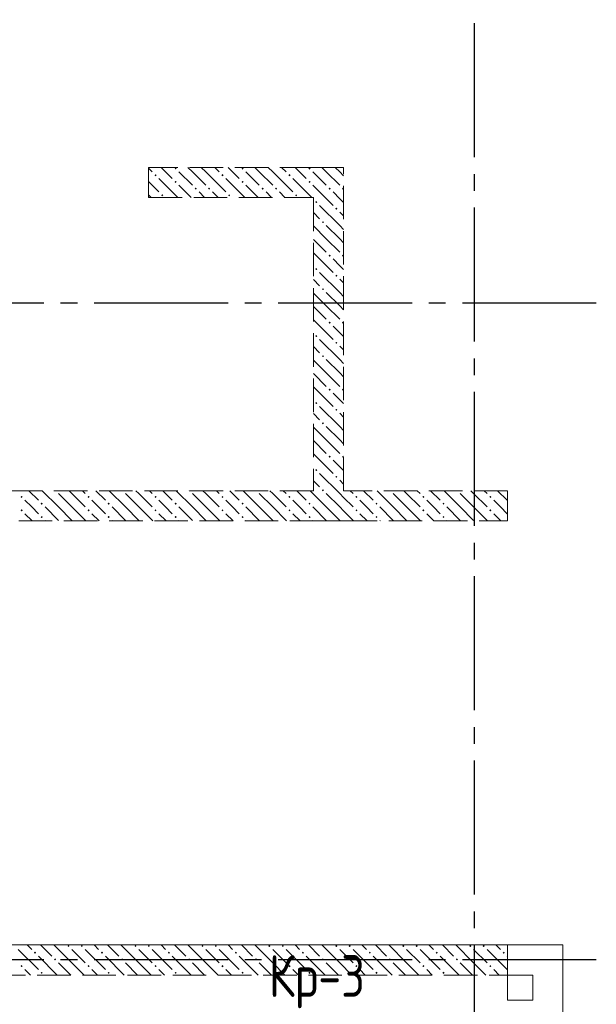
# Model space of a CAD drawing. Header units: millimetres. Extents: x 0 to 43617, y 0 to 59400.
# Tile 24 of 26: x 19109 to 22554, y 42065 to 47941. Entities that reach past the tile are written whole.
import ezdxf

# ---------------------------------------------------------------- set-up
doc = ezdxf.new("R2010")
doc.units = ezdxf.units.MM
doc.linetypes.add('______2', pattern=[270, 200, -70])
doc.linetypes.add('______5', pattern=[1100, 800, -100, 100, -100])
for name, color, linetype, lineweight in [('Standard', 7, 'Continuous', 25), ('ЖБ Перекрытие верхний уровень', 7, 'Continuous', 35), ('ЖБ Стена верхний уровень', 7, 'Continuous', 35), ('Оси', 40, '______5', 18)]:
    doc.layers.add(name, color=color, linetype=linetype, lineweight=lineweight)
doc.styles.add('GOST 2.304-81', font='txt')

msp = doc.modelspace()

# ---------------------------------------------------------------- hatches: boundary and pattern name
at = {"layer": 'ЖБ Стена верхний уровень', "linetype": 'Continuous', "lineweight": 18, "transparency": 33554687}
for points in [[(19914.5, 47013.1), (19921, 47019.6), (19927.4, 47013.1), (19921, 47006.6)], [(20034.5, 47053.1), (20040.9, 47059.6), (20047.4, 47053.1), (20040.9, 47046.6)], [(20314.5, 47013.1), (20321, 47019.6), (20327.4, 47013.1), (20321, 47006.6)], [(20434.5, 47053.1), (20440.9, 47059.6), (20447.4, 47053.1), (20440.9, 47046.6)], [(20714.5, 47013.1), (20721, 47019.6), (20727.4, 47013.1), (20721, 47006.6)], [(20834.5, 47053.1), (20840.9, 47059.6), (20847.4, 47053.1), (20840.9, 47046.6)], [(20034.5, 46973.1), (20040.9, 46979.6), (20047.4, 46973.1), (20040.9, 46966.6)], [(20434.5, 46973.1), (20440.9, 46979.6), (20447.4, 46973.1), (20440.9, 46966.6)], [(20834.5, 46973.1), (20840.9, 46979.6), (20847.4, 46973.1), (20840.9, 46966.6)], [(19954.4, 46893.1), (19960.9, 46899.6), (19967.4, 46893.1), (19960.9, 46886.6)], [(20154.4, 46933.1), (20160.9, 46939.6), (20167.4, 46933.1), (20160.9, 46926.6)], [(20234.5, 46933.1), (20240.9, 46939.6), (20247.4, 46933.1), (20240.9, 46926.6)], [(20354.4, 46893.1), (20360.9, 46899.6), (20367.4, 46893.1), (20360.9, 46886.6)], [(20554.4, 46933.1), (20560.9, 46939.6), (20567.4, 46933.1), (20560.9, 46926.6)], [(20634.5, 46933.1), (20640.9, 46939.6), (20647.4, 46933.1), (20640.9, 46926.6)], [(20754.4, 46893.1), (20760.9, 46899.6), (20767.4, 46893.1), (20760.9, 46886.6)], [(20954.4, 46933.1), (20960.9, 46939.6), (20967.4, 46933.1), (20960.9, 46926.6)], [(21034.5, 46933.1), (21040.9, 46939.6), (21044, 46936.6), (21044, 46929.7), (21040.9, 46926.6)], [(20874.5, 46853.1), (20881, 46859.6), (20887.5, 46853.1), (20881, 46846.6)], [(20994.5, 46813.1), (21001, 46819.6), (21007.5, 46813.1), (21001, 46806.6)], [(20914.5, 46733.1), (20921, 46739.6), (20927.4, 46733.1), (20921, 46726.6)], [(20954.4, 46533.1), (20960.9, 46539.6), (20967.4, 46533.1), (20960.9, 46526.6)], [(21034.5, 46533.1), (21040.9, 46539.6), (21044, 46536.6), (21044, 46529.7), (21040.9, 46526.6)], [(20874.5, 46453.1), (20881, 46459.6), (20887.5, 46453.1), (20881, 46446.6)], [(20994.5, 46413.1), (21001, 46419.6), (21007.5, 46413.1), (21001, 46406.6)], [(20914.5, 46333.1), (20921, 46339.6), (20927.4, 46333.1), (20921, 46326.6)], [(20954.4, 46133.1), (20960.9, 46139.6), (20967.4, 46133.1), (20960.9, 46126.6)], [(21034.5, 46133.1), (21040.9, 46139.6), (21044, 46136.6), (21044, 46129.7), (21040.9, 46126.6)], [(20874.5, 46053.1), (20881, 46059.6), (20887.5, 46053.1), (20881, 46046.6)], [(20994.5, 46013.1), (21001, 46019.6), (21007.5, 46013.1), (21001, 46006.6)], [(20914.5, 45933.1), (20921, 45939.6), (20927.4, 45933.1), (20921, 45926.6)], [(20954.4, 45733.1), (20960.9, 45739.6), (20967.4, 45733.1), (20960.9, 45726.6)], [(21034.5, 45733.1), (21040.9, 45739.6), (21044, 45736.6), (21044, 45729.7), (21040.9, 45726.6)], [(20874.5, 45653.1), (20881, 45659.6), (20887.5, 45653.1), (20881, 45646.6)], [(20994.5, 45613.1), (21001, 45619.6), (21007.5, 45613.1), (21001, 45606.6)], [(20914.5, 45533.1), (20921, 45539.6), (20927.4, 45533.1), (20921, 45526.6)], [(20954.4, 45333.1), (20960.9, 45339.6), (20967.4, 45333.1), (20960.9, 45326.6)], [(21034.5, 45333.1), (21040.9, 45339.6), (21044, 45336.6), (21044, 45329.7), (21040.9, 45326.6)], [(20874.5, 45253.1), (20881, 45259.6), (20887.5, 45253.1), (20881, 45246.6)], [(20994.5, 45213.1), (21001, 45219.6), (21007.5, 45213.1), (21001, 45206.6)], [(19324.3, 45130), (19321, 45126.6), (19317.6, 45130)], [(19724.3, 45130), (19721, 45126.6), (19717.6, 45130)], [(20124.3, 45130), (20121, 45126.6), (20117.6, 45130)], [(20524.3, 45130), (20521, 45126.6), (20517.6, 45130)], [(20914.5, 45133.1), (20921, 45139.6), (20927.4, 45133.1), (20921, 45126.6)], [(21324.3, 45130), (21321, 45126.6), (21317.6, 45130)], [(21724.3, 45130), (21721, 45126.6), (21717.6, 45130)], [(19114.5, 45093.1), (19121, 45099.6), (19127.4, 45093.1), (19121, 45086.6)], [(19514.5, 45093.1), (19521, 45099.6), (19527.4, 45093.1), (19521, 45086.6)], [(19914.5, 45093.1), (19921, 45099.6), (19927.4, 45093.1), (19921, 45086.6)], [(20314.5, 45093.1), (20321, 45099.6), (20327.4, 45093.1), (20321, 45086.6)], [(20714.5, 45093.1), (20721, 45099.6), (20727.4, 45093.1), (20721, 45086.6)], [(21114.5, 45093.1), (21121, 45099.6), (21127.4, 45093.1), (21121, 45086.6)], [(21514.5, 45093.1), (21521, 45099.6), (21527.4, 45093.1), (21521, 45086.6)], [(21914.5, 45093.1), (21921, 45099.6), (21927.4, 45093.1), (21921, 45086.6)], [(19114.5, 45013.1), (19121, 45019.6), (19127.4, 45013.1), (19121, 45006.6)], [(19234.5, 45053.1), (19240.9, 45059.6), (19247.4, 45053.1), (19240.9, 45046.6)], [(19514.5, 45013.1), (19521, 45019.6), (19527.4, 45013.1), (19521, 45006.6)], [(19634.5, 45053.1), (19640.9, 45059.6), (19647.4, 45053.1), (19640.9, 45046.6)], [(19914.5, 45013.1), (19921, 45019.6), (19927.4, 45013.1), (19921, 45006.6)], [(20034.5, 45053.1), (20040.9, 45059.6), (20047.4, 45053.1), (20040.9, 45046.6)], [(20314.5, 45013.1), (20321, 45019.6), (20327.4, 45013.1), (20321, 45006.6)], [(20434.5, 45053.1), (20440.9, 45059.6), (20447.4, 45053.1), (20440.9, 45046.6)], [(20714.5, 45013.1), (20721, 45019.6), (20727.4, 45013.1), (20721, 45006.6)], [(20834.5, 45053.1), (20840.9, 45059.6), (20847.4, 45053.1), (20840.9, 45046.6)], [(21114.5, 45013.1), (21121, 45019.6), (21127.4, 45013.1), (21121, 45006.6)], [(21234.5, 45053.1), (21240.9, 45059.6), (21247.4, 45053.1), (21240.9, 45046.6)], [(21514.5, 45013.1), (21521, 45019.6), (21527.4, 45013.1), (21521, 45006.6)], [(21634.5, 45053.1), (21640.9, 45059.6), (21647.4, 45053.1), (21640.9, 45046.6)], [(21914.5, 45013.1), (21921, 45019.6), (21927.4, 45013.1), (21921, 45006.6)], [(19234.5, 44973.1), (19240.9, 44979.6), (19247.4, 44973.1), (19240.9, 44966.6)], [(19634.5, 44973.1), (19640.9, 44979.6), (19647.4, 44973.1), (19640.9, 44966.6)], [(20034.5, 44973.1), (20040.9, 44979.6), (20047.4, 44973.1), (20040.9, 44966.6)], [(20434.5, 44973.1), (20440.9, 44979.6), (20447.4, 44973.1), (20440.9, 44966.6)], [(20834.5, 44973.1), (20840.9, 44979.6), (20847.4, 44973.1), (20840.9, 44966.6)], [(21234.5, 44973.1), (21240.9, 44979.6), (21247.4, 44973.1), (21240.9, 44966.6)], [(21634.5, 44973.1), (21640.9, 44979.6), (21647.4, 44973.1), (21640.9, 44966.6)], [(19194.5, 42373.1), (19201, 42379.6), (19207.5, 42373.1), (19201, 42366.6)], [(19394.5, 42413.1), (19401, 42419.6), (19407.5, 42413.1), (19401, 42406.6)], [(19474.5, 42413.1), (19481, 42419.6), (19487.5, 42413.1), (19481, 42406.6)], [(19594.5, 42373.1), (19601, 42379.6), (19607.5, 42373.1), (19601, 42366.6)], [(19794.5, 42413.1), (19801, 42419.6), (19807.5, 42413.1), (19801, 42406.6)], [(19874.5, 42413.1), (19881, 42419.6), (19887.5, 42413.1), (19881, 42406.6)], [(19994.5, 42373.1), (20001, 42379.6), (20007.5, 42373.1), (20001, 42366.6)], [(20194.5, 42413.1), (20201, 42419.6), (20207.5, 42413.1), (20201, 42406.6)], [(20274.5, 42413.1), (20281, 42419.6), (20287.5, 42413.1), (20281, 42406.6)], [(20394.5, 42373.1), (20401, 42379.6), (20407.5, 42373.1), (20401, 42366.6)], [(20594.5, 42413.1), (20601, 42419.6), (20607.5, 42413.1), (20601, 42406.6)], [(20674.5, 42413.1), (20681, 42419.6), (20687.5, 42413.1), (20681, 42406.6)], [(20794.5, 42373.1), (20801, 42379.6), (20807.5, 42373.1), (20801, 42366.6)], [(20994.5, 42413.1), (21001, 42419.6), (21007.5, 42413.1), (21001, 42406.6)], [(21074.5, 42413.1), (21081, 42419.6), (21087.5, 42413.1), (21081, 42406.6)], [(21194.5, 42373.1), (21201, 42379.6), (21207.5, 42373.1), (21201, 42366.6)], [(21394.5, 42413.1), (21401, 42419.6), (21407.5, 42413.1), (21401, 42406.6)], [(21474.5, 42413.1), (21481, 42419.6), (21487.5, 42413.1), (21481, 42406.6)], [(21594.5, 42373.1), (21601, 42379.6), (21607.5, 42373.1), (21601, 42366.6)], [(21794.5, 42413.1), (21801, 42419.6), (21807.5, 42413.1), (21801, 42406.6)], [(21874.5, 42413.1), (21881, 42419.6), (21887.5, 42413.1), (21881, 42406.6)], [(21994.5, 42373.1), (22001, 42379.6), (22007.5, 42373.1), (22001, 42366.6)], [(19314.5, 42333.1), (19321, 42339.6), (19327.4, 42333.1), (19321, 42326.6)], [(19714.5, 42333.1), (19721, 42339.6), (19727.4, 42333.1), (19721, 42326.6)], [(20114.5, 42333.1), (20121, 42339.6), (20127.4, 42333.1), (20121, 42326.6)], [(20514.5, 42333.1), (20521, 42339.6), (20527.4, 42333.1), (20521, 42326.6)], [(20914.5, 42333.1), (20921, 42339.6), (20927.4, 42333.1), (20921, 42326.6)], [(21314.5, 42333.1), (21321, 42339.6), (21327.4, 42333.1), (21321, 42326.6)], [(21714.5, 42333.1), (21721, 42339.6), (21727.4, 42333.1), (21721, 42326.6)], [(19114.5, 42293.1), (19121, 42299.6), (19127.4, 42293.1), (19121, 42286.6)], [(19234.5, 42253.1), (19240.9, 42259.6), (19247.4, 42253.1), (19240.9, 42246.6)], [(19514.5, 42293.1), (19521, 42299.6), (19527.4, 42293.1), (19521, 42286.6)], [(19634.5, 42253.1), (19640.9, 42259.6), (19647.4, 42253.1), (19640.9, 42246.6)], [(19914.5, 42293.1), (19921, 42299.6), (19927.4, 42293.1), (19921, 42286.6)], [(20034.5, 42253.1), (20040.9, 42259.6), (20047.4, 42253.1), (20040.9, 42246.6)], [(20314.5, 42293.1), (20321, 42299.6), (20327.4, 42293.1), (20321, 42286.6)], [(20434.5, 42253.1), (20440.9, 42259.6), (20447.4, 42253.1), (20440.9, 42246.6)], [(20714.5, 42293.1), (20721, 42299.6), (20727.4, 42293.1), (20721, 42286.6)], [(20834.5, 42253.1), (20840.9, 42259.6), (20847.4, 42253.1), (20840.9, 42246.6)], [(21114.5, 42293.1), (21121, 42299.6), (21127.4, 42293.1), (21121, 42286.6)], [(21234.5, 42253.1), (21240.9, 42259.6), (21247.4, 42253.1), (21240.9, 42246.6)], [(21514.5, 42293.1), (21521, 42299.6), (21527.4, 42293.1), (21521, 42286.6)], [(21634.5, 42253.1), (21640.9, 42259.6), (21647.4, 42253.1), (21640.9, 42246.6)], [(21914.5, 42293.1), (21921, 42299.6), (21927.4, 42293.1), (21921, 42286.6)]]:
    msp.add_hatch(color=7, dxfattribs=at).paths.add_polyline_path(points, flags=16)

# ---------------------------------------------------------------- linework, layer by layer
at = {"layer": 'ЖБ Перекрытие верхний уровень', "color": 7, "linetype": 'Continuous', "lineweight": 18, "transparency": 33554687}
for p, q in [((22174, 42420), (16924, 42420)), ((22354, 42420), (22174, 42420)), ((22354, 33070), (22354, 42420)), ((22024, 42090), (22024, 42240)), ((22024, 42240), (22174, 42240)), ((22174, 42240), (22174, 42090)), ((22174, 42090), (22024, 42090))]:
    msp.add_line(p, q, dxfattribs=at)
at = {"layer": 'ЖБ Стена верхний уровень', "color": 251, "linetype": '______2', "lineweight": 13, "true_color": 0x656565, "transparency": 33554687}
for p, q in [((19879, 46880), (19879, 47060)), ((20864, 47060), (19879, 47060)), ((21044, 47060), (20864, 47060)), ((21044, 45130), (21044, 47060)), ((19879, 46880), (20864, 46880)), ((20864, 46880), (20864, 45130)), ((20864, 45130), (18204, 45130)), ((22024, 45130), (21044, 45130)), ((22024, 44950), (22024, 45130)), ((18024, 44950), (20864, 44950)), ((20864, 44950), (21044, 44950)), ((21044, 44950), (22024, 44950)), ((22024, 42420), (16924, 42420)), ((22024, 42240), (22024, 42420)), ((16244, 42240), (22024, 42240))]:
    msp.add_line(p, q, dxfattribs=at)
at = {"layer": 'ЖБ Стена верхний уровень', "color": 9, "linetype": 'Continuous', "lineweight": 18, "true_color": 0xc7c7c7, "transparency": 33554687}
for p, q in [((19879, 47055.1), (19901, 47033.1)), ((19981, 47033.1), (19954.1, 47060)), ((20021, 46993.1), (19981, 47033.1)), ((20060.9, 47033.1), (20140.9, 46953.1)), ((20140.9, 47033.1), (20114.1, 47060)), ((20140.9, 47033.1), (20221, 46953.1)), ((20194.1, 47060), (20221, 47033.1)), ((20221, 47033.1), (20340.9, 46913.1)), ((20274.1, 47060), (20301, 47033.1)), ((20381, 47033.1), (20354.1, 47060)), ((20421, 46993.1), (20381, 47033.1)), ((20460.9, 47033.1), (20540.9, 46953.1)), ((20540.9, 47033.1), (20514.1, 47060)), ((20540.9, 47033.1), (20621, 46953.1)), ((20594.1, 47060), (20621, 47033.1)), ((20621, 47033.1), (20740.9, 46913.1)), ((20674.1, 47060), (20701, 47033.1)), ((20781, 47033.1), (20754.1, 47060)), ((20821, 46993.1), (20781, 47033.1)), ((20860.9, 47033.1), (20864, 47030.1)), ((20864, 47030.1), (20940.9, 46953.1)), ((20940.9, 47033.1), (20914.1, 47060)), ((20940.9, 47033.1), (21021, 46953.1)), ((20994.1, 47060), (21021, 47033.1)), ((21021, 47033.1), (21044, 47010.1)), ((19879, 46975.1), (19940.9, 46913.1)), ((19940.9, 46993.1), (20054.1, 46880)), ((20060.9, 46953.1), (20134.1, 46880)), ((20340.9, 46993.1), (20454.1, 46880)), ((20460.9, 46953.1), (20534.1, 46880)), ((20740.9, 46993.1), (20854.1, 46880)), ((20860.9, 46953.1), (20864, 46950.1)), ((20864, 46950.1), (20981, 46833.1)), ((19879, 46895.1), (19894.1, 46880)), ((20214.1, 46880), (20181, 46913.1)), ((20260.9, 46913.1), (20294.1, 46880)), ((20614.1, 46880), (20581, 46913.1)), ((20660.9, 46913.1), (20694.1, 46880)), ((21021, 46873.1), (20981, 46913.1)), ((21021, 46713.1), (20901, 46833.1)), ((21044, 46850.1), (21021, 46873.1)), ((20864, 46790.1), (20901, 46753.1)), ((21021, 46793.1), (21044, 46770.1)), ((20940.9, 46633.1), (20864, 46710.1)), ((20940.9, 46713.1), (21021, 46633.1)), ((21021, 46713.1), (21044, 46690.1)), ((20864, 46630.1), (20940.9, 46553.1)), ((20940.9, 46633.1), (21021, 46553.1)), ((21021, 46633.1), (21044, 46610.1)), ((20864, 46550.1), (20981, 46433.1)), ((21021, 46473.1), (20981, 46513.1)), ((21021, 46313.1), (20901, 46433.1)), ((21044, 46450.1), (21021, 46473.1)), ((20864, 46390.1), (20901, 46353.1)), ((21021, 46393.1), (21044, 46370.1)), ((20940.9, 46233.1), (20864, 46310.1)), ((20940.9, 46313.1), (21021, 46233.1)), ((21021, 46313.1), (21044, 46290.1)), ((20864, 46230.1), (20940.9, 46153.1)), ((20940.9, 46233.1), (21021, 46153.1)), ((21021, 46233.1), (21044, 46210.1)), ((20864, 46150.1), (20981, 46033.1)), ((21021, 46073.1), (20981, 46113.1)), ((21044, 46050.1), (21021, 46073.1)), ((21021, 45913.1), (20901, 46033.1)), ((20864, 45990.1), (20901, 45953.1)), ((21021, 45993.1), (21044, 45970.1)), ((20940.9, 45833.1), (20864, 45910.1)), ((20940.9, 45913.1), (21021, 45833.1)), ((21021, 45913.1), (21044, 45890.1)), ((20864, 45830.1), (20940.9, 45753.1)), ((20940.9, 45833.1), (21021, 45753.1)), ((21021, 45833.1), (21044, 45810.1)), ((20864, 45750.1), (20981, 45633.1)), ((21021, 45673.1), (20981, 45713.1)), ((21044, 45650.1), (21021, 45673.1)), ((21021, 45513.1), (20901, 45633.1)), ((20864, 45590.1), (20901, 45553.1)), ((21021, 45593.1), (21044, 45570.1)), ((20940.9, 45433.1), (20864, 45510.1)), ((20940.9, 45513.1), (21021, 45433.1)), ((21021, 45513.1), (21044, 45490.1)), ((20864, 45430.1), (20940.9, 45353.1)), ((20940.9, 45433.1), (21021, 45353.1)), ((21021, 45433.1), (21044, 45410.1)), ((20864, 45350.1), (20981, 45233.1)), ((21021, 45273.1), (20981, 45313.1)), ((21044, 45250.1), (21021, 45273.1)), ((20864, 45190.1), (20901, 45153.1)), ((21021, 45113.1), (20901, 45233.1)), ((21021, 45193.1), (21044, 45170.1)), ((19164.1, 45130), (19221, 45073.1)), ((19340.9, 45033.1), (19244.1, 45130)), ((19421, 45113.1), (19404.1, 45130)), ((19484.1, 45130), (19501, 45113.1)), ((19564.1, 45130), (19621, 45073.1)), ((19740.9, 45033.1), (19644.1, 45130)), ((19821, 45113.1), (19804.1, 45130)), ((19884.1, 45130), (19901, 45113.1)), ((19964.1, 45130), (20021, 45073.1)), ((20140.9, 45033.1), (20044.1, 45130)), ((20221, 45113.1), (20204.1, 45130)), ((20284.1, 45130), (20301, 45113.1)), ((20364.1, 45130), (20421, 45073.1)), ((20540.9, 45033.1), (20444.1, 45130)), ((20621, 45113.1), (20604.1, 45130)), ((20684.1, 45130), (20701, 45113.1)), ((20764.1, 45130), (20821, 45073.1)), ((20864, 45110.1), (20844.1, 45130)), ((21084.1, 45130), (21101, 45113.1)), ((21164.1, 45130), (21221, 45073.1)), ((21340.9, 45033.1), (21244.1, 45130)), ((21421, 45113.1), (21404.1, 45130)), ((21484.1, 45130), (21501, 45113.1)), ((21564.1, 45130), (21621, 45073.1)), ((21740.9, 45033.1), (21644.1, 45130)), ((21821, 45113.1), (21804.1, 45130)), ((21884.1, 45130), (21901, 45113.1)), ((21964.1, 45130), (22021, 45073.1)), ((19181, 45033.1), (19140.9, 45073.1)), ((19340.9, 45113.1), (19421, 45033.1)), ((19421, 45113.1), (19501, 45033.1)), ((19581, 45033.1), (19540.9, 45073.1)), ((19740.9, 45113.1), (19821, 45033.1)), ((19821, 45113.1), (19901, 45033.1)), ((19981, 45033.1), (19940.9, 45073.1)), ((20140.9, 45113.1), (20221, 45033.1)), ((20221, 45113.1), (20301, 45033.1)), ((20381, 45033.1), (20340.9, 45073.1)), ((20540.9, 45113.1), (20621, 45033.1)), ((20621, 45113.1), (20701, 45033.1)), ((20781, 45033.1), (20740.9, 45073.1)), ((20940.9, 45033.1), (20864, 45110.1)), ((20940.9, 45113.1), (21021, 45033.1)), ((21021, 45113.1), (21044, 45090.1)), ((21044, 45090.1), (21101, 45033.1)), ((21181, 45033.1), (21140.9, 45073.1)), ((21340.9, 45113.1), (21421, 45033.1)), ((21421, 45113.1), (21501, 45033.1)), ((21581, 45033.1), (21540.9, 45073.1)), ((21740.9, 45113.1), (21821, 45033.1)), ((21821, 45113.1), (21901, 45033.1)), ((21981, 45033.1), (21940.9, 45073.1)), ((19221, 44993.1), (19181, 45033.1)), ((19260.9, 45033.1), (19340.9, 44953.1)), ((19340.9, 45033.1), (19421, 44953.1)), ((19421, 45033.1), (19504.1, 44950)), ((19621, 44993.1), (19581, 45033.1)), ((19660.9, 45033.1), (19740.9, 44953.1)), ((19740.9, 45033.1), (19821, 44953.1)), ((19821, 45033.1), (19904.1, 44950)), ((20021, 44993.1), (19981, 45033.1)), ((20060.9, 45033.1), (20140.9, 44953.1)), ((20140.9, 45033.1), (20221, 44953.1)), ((20221, 45033.1), (20304.1, 44950)), ((20421, 44993.1), (20381, 45033.1)), ((20460.9, 45033.1), (20540.9, 44953.1)), ((20540.9, 45033.1), (20621, 44953.1)), ((20621, 45033.1), (20704.1, 44950)), ((20821, 44993.1), (20781, 45033.1)), ((20860.9, 45033.1), (20864, 45030.1)), ((20864, 45030.1), (20940.9, 44953.1)), ((20940.9, 45033.1), (21021, 44953.1)), ((21021, 45033.1), (21044, 45010.1)), ((21221, 44993.1), (21181, 45033.1)), ((21260.9, 45033.1), (21340.9, 44953.1)), ((21340.9, 45033.1), (21421, 44953.1)), ((21421, 45033.1), (21504.1, 44950)), ((21621, 44993.1), (21581, 45033.1)), ((21660.9, 45033.1), (21740.9, 44953.1)), ((21740.9, 45033.1), (21821, 44953.1)), ((21821, 45033.1), (21904.1, 44950)), ((22021, 44993.1), (21981, 45033.1)), ((19140.9, 44993.1), (19184.1, 44950)), ((19260.9, 44953.1), (19264.1, 44950)), ((19540.9, 44993.1), (19584.1, 44950)), ((19660.9, 44953.1), (19664.1, 44950)), ((19940.9, 44993.1), (19984.1, 44950)), ((20060.9, 44953.1), (20064.1, 44950)), ((20340.9, 44993.1), (20384.1, 44950)), ((20460.9, 44953.1), (20464.1, 44950)), ((20740.9, 44993.1), (20784.1, 44950)), ((20860.9, 44953.1), (20864, 44950.1)), ((21044, 45010.1), (21104.1, 44950)), ((21140.9, 44993.1), (21184.1, 44950)), ((21260.9, 44953.1), (21264.1, 44950)), ((21540.9, 44993.1), (21584.1, 44950)), ((21660.9, 44953.1), (21664.1, 44950)), ((21940.9, 44993.1), (21984.1, 44950)), ((20864, 44950.1), (20864.1, 44950)), ((19101, 42393.1), (19221, 42273.1)), ((19154.1, 42420), (19181, 42393.1)), ((19234.1, 42420), (19301, 42353.1)), ((19421, 42313.1), (19314.1, 42420)), ((19421, 42393.1), (19501, 42313.1)), ((19501, 42393.1), (19621, 42273.1)), ((19554.1, 42420), (19581, 42393.1)), ((19634.1, 42420), (19701, 42353.1)), ((19821, 42313.1), (19714.1, 42420)), ((19821, 42393.1), (19901, 42313.1)), ((19901, 42393.1), (20021, 42273.1)), ((19954.1, 42420), (19981, 42393.1)), ((20034.1, 42420), (20101, 42353.1)), ((20221, 42313.1), (20114.1, 42420)), ((20221, 42393.1), (20301, 42313.1)), ((20301, 42393.1), (20421, 42273.1)), ((20354.1, 42420), (20381, 42393.1)), ((20434.1, 42420), (20501, 42353.1)), ((20621, 42313.1), (20514.1, 42420)), ((20621, 42393.1), (20701, 42313.1)), ((20701, 42393.1), (20821, 42273.1)), ((20754.1, 42420), (20781, 42393.1)), ((20834.1, 42420), (20901, 42353.1)), ((21021, 42313.1), (20914.1, 42420)), ((21021, 42393.1), (21101, 42313.1)), ((21101, 42393.1), (21221, 42273.1)), ((21154.1, 42420), (21181, 42393.1)), ((21234.1, 42420), (21301, 42353.1)), ((21421, 42313.1), (21314.1, 42420)), ((21421, 42393.1), (21501, 42313.1)), ((21501, 42393.1), (21621, 42273.1)), ((21554.1, 42420), (21581, 42393.1)), ((21634.1, 42420), (21701, 42353.1)), ((21821, 42313.1), (21714.1, 42420)), ((21821, 42393.1), (21901, 42313.1)), ((21901, 42393.1), (22021, 42273.1)), ((21954.1, 42420), (21981, 42393.1)), ((19334.1, 42240), (19221, 42353.1)), ((19340.9, 42313.1), (19414.1, 42240)), ((19421, 42313.1), (19494.1, 42240)), ((19734.1, 42240), (19621, 42353.1)), ((19740.9, 42313.1), (19814.1, 42240)), ((19821, 42313.1), (19894.1, 42240)), ((20134.1, 42240), (20021, 42353.1)), ((20140.9, 42313.1), (20214.1, 42240)), ((20221, 42313.1), (20294.1, 42240)), ((20534.1, 42240), (20421, 42353.1)), ((20540.9, 42313.1), (20614.1, 42240)), ((20621, 42313.1), (20694.1, 42240)), ((20934.1, 42240), (20821, 42353.1)), ((20940.9, 42313.1), (21014.1, 42240)), ((21021, 42313.1), (21094.1, 42240)), ((21334.1, 42240), (21221, 42353.1)), ((21340.9, 42313.1), (21414.1, 42240)), ((21421, 42313.1), (21494.1, 42240)), ((21734.1, 42240), (21621, 42353.1)), ((21740.9, 42313.1), (21814.1, 42240)), ((21821, 42313.1), (21894.1, 42240)), ((22024, 42350.1), (22021, 42353.1)), ((19174.1, 42240), (19140.9, 42273.1)), ((19574.1, 42240), (19540.9, 42273.1)), ((19974.1, 42240), (19940.9, 42273.1)), ((20374.1, 42240), (20340.9, 42273.1)), ((20774.1, 42240), (20740.9, 42273.1)), ((21174.1, 42240), (21140.9, 42273.1)), ((21574.1, 42240), (21540.9, 42273.1)), ((21974.1, 42240), (21940.9, 42273.1))]:
    msp.add_line(p, q, dxfattribs=at)
at = {"layer": 'Оси', "color": 8, "linetype": '______5', "lineweight": -3, "transparency": 33554687}
for p, q in [((21824, 57820), (21824, 7100)), ((22554, 46250), (4600, 46250)), ((22554, 42330), (4600, 42330))]:
    msp.add_line(p, q, dxfattribs=at)

# ---------------------------------------------------------------- texts
at = {"layer": 'Standard', "color": 7, "linetype": 'Continuous', "lineweight": 25, "transparency": 33554687, "insert": (20597.7, 42041.7), "char_height": 250, "width": 711.255, "attachment_point": 7, "style": 'GOST 2.304-81'}
msp.add_mtext('Кр-3', dxfattribs=at)

doc.saveas('drawing.dxf')
